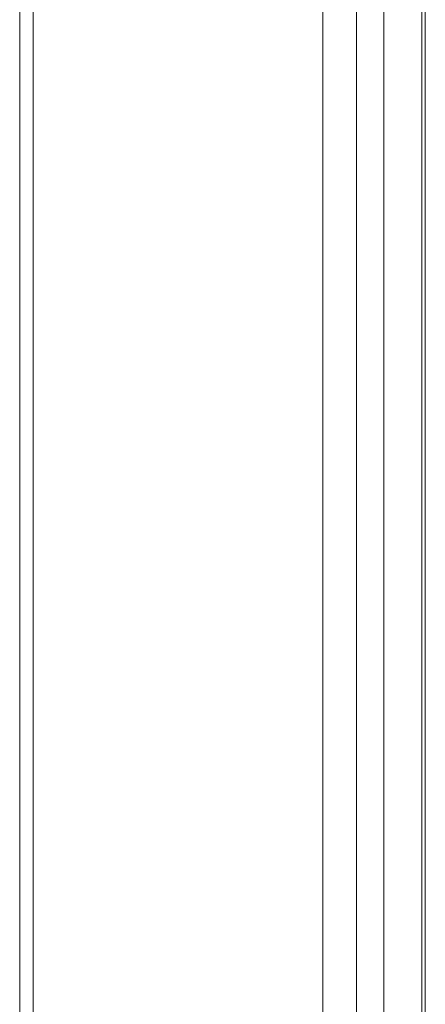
# Model space of a CAD drawing. Header units: millimetres. Extents: x 4263 to 4548, y 46 to 177.
# Tile 9 of 18: x 4315.67 to 4321.65, y 118.36 to 132.9. Entities that reach past the tile are written whole.
import ezdxf

# ---------------------------------------------------------------- set-up
doc = ezdxf.new("R2010")
doc.units = ezdxf.units.MM
doc.layers.add('3', color=7, linetype='Continuous', true_color=0xffffff)
doc.layers.add('5', color=7, linetype='Continuous', true_color=0xffffff)

msp = doc.modelspace()

# ---------------------------------------------------------------- linework, layer by layer
at = {"layer": '3', "linetype": 'Continuous', "lineweight": 18}
for p, q in [((4315.867, 79.416), (4315.867, 139.416)), ((4320.137, 79.416), (4320.137, 139.416)), ((4321.037, 117.18), (4321.037, 139.415)), ((4321.6, 117.18), (4321.6, 139.415)), ((4315.667, 79.616), (4315.667, 139.216)), ((4320.637, 139.015), (4320.637, 117.077))]:
    msp.add_line(p, q, dxfattribs=at)
at = {"layer": '5', "linetype": 'Continuous', "lineweight": 18}
msp.add_line((4321.65, 139.416), (4321.65, 79.416), dxfattribs=at)
msp.add_line((4321.65, 139.416), (4321.65, 79.416), dxfattribs=at)

doc.saveas('drawing.dxf')
